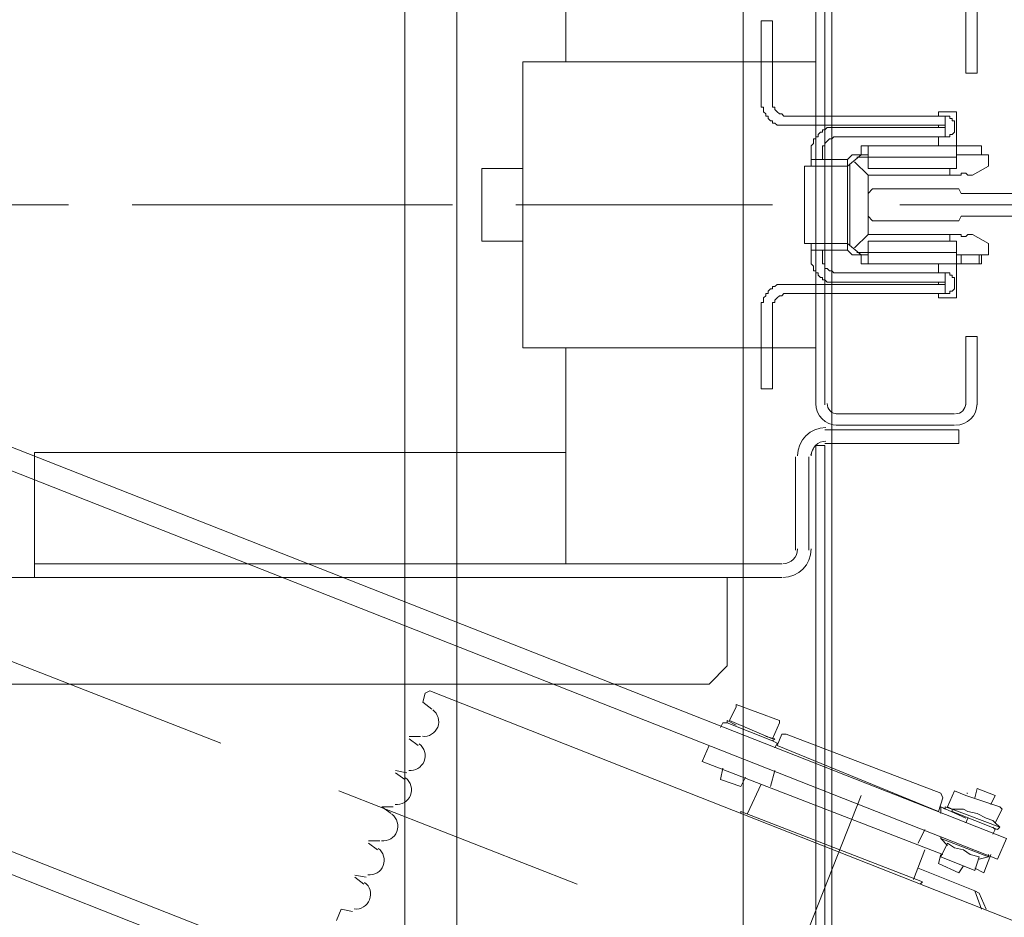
# Model space of a CAD drawing. Header units: millimetres. Extents: x 204754 to 499005, y -178579 to -103222.
# Tile 40 of 178: x 220390 to 220667, y -125554 to -125301. Entities that reach past the tile are written whole.
import ezdxf

# ---------------------------------------------------------------- set-up
doc = ezdxf.new("R2010")
doc.units = ezdxf.units.MM
doc.header["$MEASUREMENT"] = 0
doc.layers.get('0').update_dxf_attribs({"color": 252, "lineweight": 5})
doc.layers.add('Nowe_820-G Rysunki Obrazki_Nr_pióra__161', color=252, linetype='Continuous', lineweight=5)

# ---------------------------------------------------------------- blocks, each defined once
blk = doc.blocks.new('podkład 20251118')
at = {"layer": 'Nowe_820-G Rysunki Obrazki_Nr_pióra__161', "color": 252, "linetype": 'Continuous', "lineweight": 5}
for p, q in [((220593.41, -125953.04), (220593.41, -124553.1)), ((220618.35, -125953.04), (220618.35, -124553.1)), ((220498.12, -125928.1), (220498.12, -124578.04)), ((220498.12, -125928.1), (220498.12, -124578.04)), ((220512.83, -124578.04), (220512.83, -125928.1)), ((220512.83, -124578.04), (220512.83, -125928.1)), ((220512.83, -125928.1), (220512.83, -124578.04)), ((220512.83, -124578.04), (220512.83, -125928.1)), ((220512.83, -124578.04), (220512.83, -125928.1)), ((220512.83, -125928.1), (220512.83, -124578.04)), ((220667.6, -125531.58), (219495.33, -125070.48)), ((219493.41, -125076.23), (220665.04, -125537.34)), ((219456.96, -125168.97), (220628.59, -125630.07)), ((219454.4, -125174.72), (220626.67, -125635.83)), ((220543.53, -125312.86), (220543.53, -125252.11)), ((220613.88, -125409.43), (220613.88, -125296.87)), ((220616.43, -125409.43), (220616.43, -125296.87)), ((220656.09, -125316.06), (220656.09, -125296.87)), ((220659.28, -125296.87), (220659.28, -125316.06)), ((220598.53, -125301.35), (220601.73, -125301.35)), ((220598.53, -125301.35), (220598.53, -125324.37)), ((220601.73, -125301.35), (220601.73, -125324.37)), ((220531.38, -125312.86), (220613.88, -125312.86)), ((220531.38, -125393.44), (220531.38, -125312.86)), ((220656.09, -125316.06), (220659.28, -125316.06)), ((220598.53, -125325.01), (220598.53, -125324.37)), ((220598.53, -125325.65), (220598.53, -125325.01)), ((220601.73, -125325.01), (220601.73, -125324.37)), ((220601.73, -125325.65), (220601.73, -125325.01)), ((220599.17, -125325.65), (220598.53, -125325.65)), ((220599.17, -125326.29), (220599.17, -125325.65)), ((220599.17, -125326.93), (220599.17, -125326.29)), ((220599.81, -125327.57), (220599.17, -125326.93)), ((220599.81, -125328.21), (220599.81, -125327.57)), ((220600.45, -125328.21), (220599.81, -125328.21)), ((220600.45, -125328.85), (220600.45, -125328.21)), ((220602.37, -125325.65), (220601.73, -125325.65)), ((220602.37, -125326.29), (220602.37, -125325.65)), ((220603, -125326.93), (220602.37, -125326.29)), ((220603.64, -125327.57), (220603, -125326.93)), ((220604.28, -125327.57), (220603.64, -125327.57)), ((220604.92, -125328.21), (220604.28, -125327.57)), ((220605.56, -125328.21), (220604.92, -125328.21)), ((220605.56, -125328.21), (220650.33, -125328.21)), ((220648.41, -125326.93), (220653.53, -125326.93)), ((220648.41, -125328.21), (220648.41, -125326.93)), ((220650.33, -125330.77), (220650.33, -125328.21)), ((220650.33, -125328.21), (220651.61, -125328.21)), ((220651.61, -125328.21), (220651.61, -125328.85)), ((220653.53, -125342.92), (220653.53, -125326.93)), ((220601.09, -125329.49), (220600.45, -125328.85)), ((220601.73, -125329.49), (220601.09, -125329.49)), ((220601.73, -125330.13), (220601.73, -125329.49)), ((220602.37, -125330.13), (220601.73, -125330.13)), ((220603, -125330.77), (220602.37, -125330.13)), ((220605.56, -125330.77), (220603, -125330.77)), ((220605.56, -125330.77), (220650.33, -125330.77)), ((220648.41, -125331.41), (220648.41, -125330.77)), ((220650.33, -125330.77), (220650.33, -125331.41)), ((220651.61, -125328.85), (220652.25, -125328.85)), ((220652.25, -125328.85), (220652.25, -125329.49)), ((220652.25, -125329.49), (220652.89, -125329.49)), ((220652.89, -125329.49), (220652.89, -125330.13)), ((220652.89, -125330.13), (220652.89, -125330.77)), ((220652.89, -125330.77), (220652.89, -125331.41)), ((220614.52, -125333.33), (220615.16, -125332.69)), ((220614.52, -125333.97), (220614.52, -125333.33)), ((220615.16, -125332.69), (220615.8, -125332.69)), ((220615.8, -125332.69), (220615.8, -125332.05)), ((220615.8, -125332.05), (220616.43, -125332.05)), ((220616.43, -125332.05), (220617.07, -125331.41)), ((220617.07, -125331.41), (220617.71, -125331.41)), ((220617.71, -125331.41), (220618.35, -125331.41)), ((220618.35, -125331.41), (220618.99, -125331.41)), ((220618.99, -125331.41), (220619.63, -125331.41)), ((220650.33, -125331.41), (220619.63, -125331.41)), ((220650.33, -125331.41), (220650.33, -125333.97)), ((220652.25, -125333.33), (220651.61, -125333.33)), ((220651.61, -125333.33), (220651.61, -125333.97)), ((220652.89, -125332.69), (220652.25, -125333.33)), ((220652.89, -125331.41), (220652.89, -125332.05)), ((220652.89, -125332.05), (220652.89, -125332.69)), ((220612.6, -125336.53), (220613.24, -125335.89)), ((220612.6, -125338.44), (220612.6, -125336.53)), ((220613.24, -125335.89), (220613.24, -125334.61)), ((220613.24, -125334.61), (220613.88, -125334.61)), ((220613.88, -125334.61), (220613.88, -125333.97)), ((220613.88, -125333.97), (220614.52, -125333.97)), ((220615.8, -125338.44), (220615.8, -125336.53)), ((220615.8, -125336.53), (220616.43, -125336.53)), ((220616.43, -125335.89), (220617.07, -125335.25)), ((220616.43, -125336.53), (220616.43, -125335.89)), ((220617.07, -125335.25), (220617.71, -125334.61)), ((220617.71, -125334.61), (220618.35, -125334.61)), ((220618.35, -125334.61), (220618.99, -125333.97)), ((220618.99, -125333.97), (220619.63, -125333.97)), ((220650.33, -125333.97), (220619.63, -125333.97)), ((220628.59, -125336.53), (220626.67, -125336.53)), ((220626.67, -125339.08), (220626.67, -125336.53)), ((220653.53, -125336.53), (220628.59, -125336.53)), ((220628.59, -125336.53), (220628.59, -125342.92)), ((220648.41, -125336.53), (220648.41, -125333.97)), ((220650.97, -125333.97), (220650.33, -125333.97)), ((220651.61, -125333.97), (220650.97, -125333.97)), ((220660.56, -125336.53), (220653.53, -125336.53)), ((220660.56, -125339.08), (220660.56, -125336.53)), ((220612.6, -125338.44), (220612.6, -125339.08)), ((220612.6, -125339.08), (220612.6, -125340.36)), ((220615.8, -125338.44), (220615.8, -125339.08)), ((220615.8, -125340.36), (220615.8, -125339.08)), ((220622.83, -125342.28), (220626.67, -125339.08)), ((220623.47, -125339.72), (220624.11, -125339.08)), ((220624.11, -125339.08), (220624.75, -125339.08)), ((220624.75, -125339.08), (220628.59, -125339.08)), ((220653.53, -125339.08), (220662.48, -125339.08)), ((220662.48, -125341.64), (220662.48, -125339.08)), ((220612.6, -125340.36), (220620.27, -125340.36)), ((220612.6, -125340.36), (220612.6, -125342.28)), ((220620.27, -125340.36), (220622.83, -125340.36)), ((220622.83, -125340.36), (220623.47, -125339.72)), ((220622.83, -125341), (220622.83, -125340.36)), ((220622.83, -125365.3), (220622.83, -125341)), ((220623.47, -125364.66), (220623.47, -125341.64)), ((220628.59, -125344.84), (220624.75, -125341)), ((220628.59, -125339.72), (220625.39, -125339.72)), ((220653.53, -125339.72), (220628.59, -125339.72)), ((220662.48, -125341.64), (220662.48, -125342.28)), ((220531.38, -125342.92), (220519.87, -125342.92)), ((220519.87, -125342.92), (220519.87, -125363.39)), ((220622.83, -125342.28), (220610.68, -125342.28)), ((220610.68, -125342.28), (220610.68, -125364.03)), ((220618.35, -125364.03), (220618.35, -125342.28)), ((220628.59, -125342.92), (220653.53, -125342.92)), ((220628.59, -125344.84), (220654.17, -125344.84)), ((220628.59, -125361.47), (220628.59, -125344.84)), ((220651.61, -125342.92), (220651.61, -125344.84)), ((220654.81, -125344.84), (220654.17, -125344.84)), ((220654.81, -125344.2), (220654.81, -125344.84)), ((220654.81, -125344.2), (220656.09, -125344.2)), ((220656.73, -125344.84), (220656.09, -125344.2)), ((220658, -125344.84), (220656.73, -125344.84)), ((220658, -125344.84), (220662.48, -125342.28)), ((220629.87, -125348.68), (220628.59, -125349.96)), ((220628.59, -125349.96), (220628.59, -125356.35)), ((220654.17, -125348.68), (220629.87, -125348.68)), ((220654.81, -125349.96), (220654.17, -125348.68)), ((220679.75, -125349.96), (220654.81, -125349.96)), ((220331.84, -125353.15), (220403.47, -125353.15)), ((220421.38, -125353.15), (220493.64, -125353.15)), ((220439.92, -125353.15), (220511.55, -125353.15)), ((220529.46, -125353.15), (220601.73, -125353.15)), ((220547.37, -125353.15), (220593.41, -125353.15)), ((220637.54, -125353.15), (220709.81, -125353.15)), ((220649.69, -125353.15), (220697.66, -125353.15)), ((220628.59, -125356.35), (220629.87, -125357.63)), ((220629.87, -125357.63), (220654.17, -125357.63)), ((220654.17, -125357.63), (220654.81, -125356.35)), ((220654.81, -125356.35), (220679.75, -125356.35)), ((220624.75, -125365.3), (220628.59, -125361.47)), ((220654.17, -125361.47), (220628.59, -125361.47)), ((220651.61, -125361.47), (220651.61, -125363.39)), ((220654.17, -125361.47), (220654.81, -125361.47)), ((220654.81, -125361.47), (220654.81, -125362.11)), ((220656.09, -125362.11), (220656.73, -125361.47)), ((220656.73, -125361.47), (220658, -125361.47)), ((220662.48, -125364.03), (220658, -125361.47)), ((220519.87, -125363.39), (220531.38, -125363.39)), ((220610.68, -125364.03), (220622.83, -125364.03)), ((220612.6, -125364.03), (220612.6, -125365.94)), ((220626.67, -125367.22), (220622.83, -125364.03)), ((220653.53, -125363.39), (220628.59, -125363.39)), ((220628.59, -125363.39), (220628.59, -125369.78)), ((220653.53, -125363.39), (220653.53, -125379.37)), ((220654.81, -125362.11), (220656.09, -125362.11)), ((220662.48, -125364.03), (220662.48, -125364.66)), ((220612.6, -125365.94), (220620.27, -125365.94)), ((220612.6, -125365.94), (220612.6, -125367.22)), ((220615.8, -125367.22), (220615.8, -125365.94)), ((220622.83, -125365.94), (220620.27, -125365.94)), ((220622.83, -125365.94), (220622.83, -125365.3)), ((220623.47, -125366.58), (220622.83, -125365.94)), ((220624.11, -125367.22), (220623.47, -125366.58)), ((220625.39, -125366.58), (220628.59, -125366.58)), ((220628.59, -125366.58), (220653.53, -125366.58)), ((220662.48, -125367.22), (220662.48, -125364.66)), ((220612.6, -125367.22), (220612.6, -125368.5)), ((220612.6, -125369.14), (220612.6, -125368.5)), ((220612.6, -125369.78), (220612.6, -125369.14)), ((220613.24, -125370.42), (220612.6, -125369.78)), ((220615.8, -125367.22), (220615.8, -125368.5)), ((220615.8, -125369.14), (220615.8, -125368.5)), ((220615.8, -125369.78), (220615.8, -125369.14)), ((220616.43, -125369.78), (220615.8, -125369.78)), ((220616.43, -125370.42), (220616.43, -125369.78)), ((220624.75, -125367.22), (220624.11, -125367.22)), ((220624.75, -125367.22), (220626.67, -125367.22)), ((220626.67, -125369.78), (220626.67, -125367.22)), ((220628.59, -125367.22), (220626.67, -125367.22)), ((220626.67, -125369.78), (220628.59, -125369.78)), ((220628.59, -125369.78), (220653.53, -125369.78)), ((220648.41, -125372.34), (220648.41, -125369.78)), ((220662.48, -125367.22), (220653.53, -125367.22)), ((220653.53, -125369.78), (220660.56, -125369.78)), ((220654.81, -125369.78), (220654.81, -125367.22)), ((220659.92, -125369.78), (220659.92, -125367.22)), ((220660.56, -125369.78), (220660.56, -125367.22)), ((220613.24, -125371.06), (220613.24, -125370.42)), ((220613.24, -125371.7), (220613.24, -125371.06)), ((220613.88, -125371.7), (220613.24, -125371.7)), ((220613.88, -125372.34), (220613.88, -125371.7)), ((220614.52, -125372.34), (220613.88, -125372.34)), ((220614.52, -125372.98), (220614.52, -125372.34)), ((220616.43, -125371.06), (220616.43, -125370.42)), ((220617.07, -125371.06), (220616.43, -125371.06)), ((220617.71, -125371.7), (220617.07, -125371.06)), ((220618.35, -125371.7), (220617.71, -125371.7)), ((220618.99, -125372.34), (220618.35, -125371.7)), ((220619.63, -125372.34), (220618.99, -125372.34)), ((220619.63, -125372.34), (220650.33, -125372.34)), ((220650.33, -125374.9), (220650.33, -125372.34)), ((220650.33, -125372.34), (220651.61, -125372.34)), ((220651.61, -125372.34), (220651.61, -125372.98)), ((220615.16, -125373.62), (220614.52, -125372.98)), ((220615.8, -125373.62), (220615.16, -125373.62)), ((220615.8, -125374.26), (220615.8, -125373.62)), ((220616.43, -125374.26), (220615.8, -125374.26)), ((220617.07, -125374.9), (220616.43, -125374.26)), ((220619.63, -125374.9), (220617.07, -125374.9)), ((220619.63, -125374.9), (220650.33, -125374.9)), ((220648.41, -125375.54), (220648.41, -125374.9)), ((220650.33, -125374.9), (220650.33, -125375.54)), ((220651.61, -125372.98), (220652.25, -125372.98)), ((220652.25, -125372.98), (220652.25, -125373.62)), ((220652.25, -125373.62), (220652.89, -125373.62)), ((220652.89, -125373.62), (220652.89, -125374.26)), ((220652.89, -125374.26), (220652.89, -125374.9)), ((220652.89, -125374.9), (220652.89, -125375.54)), ((220599.81, -125378.73), (220599.81, -125378.1)), ((220599.81, -125378.1), (220600.45, -125378.1)), ((220600.45, -125377.46), (220601.09, -125376.82)), ((220600.45, -125378.1), (220600.45, -125377.46)), ((220601.09, -125376.82), (220601.73, -125376.82)), ((220601.73, -125376.82), (220601.73, -125376.18)), ((220601.73, -125376.18), (220602.37, -125376.18)), ((220602.37, -125376.18), (220603, -125375.54)), ((220603, -125375.54), (220603.64, -125375.54)), ((220603.64, -125375.54), (220604.28, -125375.54)), ((220604.28, -125375.54), (220604.92, -125375.54)), ((220604.28, -125378.73), (220604.92, -125378.1)), ((220604.92, -125375.54), (220605.56, -125375.54)), ((220604.92, -125378.1), (220605.56, -125378.1)), ((220650.33, -125375.54), (220605.56, -125375.54)), ((220650.33, -125378.1), (220605.56, -125378.1)), ((220648.41, -125379.37), (220648.41, -125378.1)), ((220650.33, -125375.54), (220650.33, -125378.1)), ((220650.97, -125378.1), (220650.33, -125378.1)), ((220651.61, -125378.1), (220650.97, -125378.1)), ((220652.25, -125377.46), (220651.61, -125377.46)), ((220651.61, -125377.46), (220651.61, -125378.1)), ((220652.89, -125376.82), (220652.25, -125377.46)), ((220652.89, -125375.54), (220652.89, -125376.18)), ((220652.89, -125376.18), (220652.89, -125376.82)), ((220598.53, -125382.57), (220598.53, -125380.65)), ((220598.53, -125380.65), (220599.17, -125380.65)), ((220599.17, -125379.37), (220599.81, -125378.73)), ((220599.17, -125380.65), (220599.17, -125379.37)), ((220601.73, -125382.57), (220601.73, -125380.65)), ((220601.73, -125380.65), (220602.37, -125380.65)), ((220602.37, -125380.01), (220603, -125379.37)), ((220602.37, -125380.65), (220602.37, -125380.01)), ((220603, -125379.37), (220603.64, -125378.73)), ((220603.64, -125378.73), (220604.28, -125378.73)), ((220653.53, -125379.37), (220648.41, -125379.37)), ((220598.53, -125382.57), (220598.53, -125404.96)), ((220601.73, -125382.57), (220601.73, -125404.96)), ((220656.09, -125409.43), (220656.09, -125390.25)), ((220656.09, -125390.25), (220659.28, -125390.25)), ((220659.28, -125390.25), (220659.28, -125409.43)), ((220531.38, -125393.44), (220613.88, -125393.44)), ((220543.53, -125454.2), (220543.53, -125393.44)), ((220598.53, -125404.96), (220601.73, -125404.96)), ((220652.89, -125411.99), (220619.63, -125411.99)), ((220616.43, -125416.47), (220654.17, -125416.47)), ((220652.89, -125415.19), (220619.63, -125415.19)), ((220654.17, -125416.47), (220654.17, -125420.3)), ((220613.88, -125420.94), (220613.88, -125924.26)), ((220613.88, -125420.94), (220616.43, -125420.94)), ((220616.43, -125420.3), (220654.17, -125420.3)), ((220616.43, -125420.94), (220616.43, -125924.26)), ((220543.53, -125422.86), (220393.88, -125422.86)), ((220393.88, -125458.04), (220393.88, -125422.86)), ((220608.12, -125450.36), (220608.12, -125424.14)), ((220611.96, -125450.36), (220611.96, -125424.14)), ((220393.88, -125454.2), (220604.28, -125454.2)), ((219482.54, -125458.04), (220604.28, -125458.04)), ((220588.93, -125482.98), (220588.93, -125458.04)), ((220379.17, -125478.5), (220446.32, -125504.72)), ((220583.82, -125488.1), (220588.93, -125482.98)), ((219503, -125488.1), (220583.82, -125488.1)), ((220503.88, -125490.65), (220503.24, -125493.21)), ((220505.16, -125490.01), (220503.88, -125490.65)), ((220730.91, -125578.91), (220505.16, -125490.01)), ((220503.24, -125493.21), (220505.8, -125495.13)), ((220589.57, -125498.33), (220591.49, -125494.49)), ((220603.64, -125498.33), (220591.49, -125493.85)), ((220591.49, -125494.49), (220591.49, -125493.85)), ((220587.02, -125500.25), (220587.66, -125498.97)), ((220587.66, -125498.97), (220588.93, -125498.97)), ((220588.93, -125498.33), (220591.49, -125499.61)), ((220588.93, -125498.97), (220588.93, -125498.33)), ((220588.93, -125498.97), (220601.73, -125504.08)), ((220601.73, -125503.44), (220589.57, -125498.33)), ((220601.73, -125503.44), (220603.64, -125498.97)), ((220603.64, -125498.97), (220603.64, -125498.33)), ((220502.6, -125502.8), (220499.4, -125502.8)), ((220602.37, -125503.44), (220599.81, -125502.8)), ((220603, -125505.36), (220604.28, -125502.16)), ((220605.56, -125502.16), (220604.28, -125502.16)), ((220649.05, -125518.79), (220605.56, -125502.16)), ((220499.4, -125503.44), (220501.96, -125505.36)), ((220581.9, -125509.84), (220583.82, -125505.36)), ((220601.73, -125504.08), (220602.37, -125503.44)), ((220603, -125504.72), (220601.73, -125504.08)), ((220602.37, -125506), (220603, -125504.72)), ((220648.41, -125523.91), (220603, -125505.36)), ((220581.9, -125509.84), (220649.69, -125536.06)), ((220498.76, -125513.04), (220495.56, -125512.4)), ((220495.56, -125513.04), (220498.12, -125514.96)), ((220587.02, -125514.96), (220587.66, -125511.76)), ((220602.37, -125512.4), (220601.09, -125516.87)), ((220587.02, -125514.96), (220592.77, -125516.87)), ((220592.77, -125516.87), (220594.05, -125514.32)), ((220598.53, -125516.23), (220594.69, -125524.55)), ((220479.57, -125518.15), (220546.73, -125544.37)), ((220588.3, -125616.64), (220626.67, -125519.43)), ((220649.05, -125518.79), (220649.69, -125520.07)), ((220650.97, -125522.63), (220652.89, -125518.15)), ((220656.09, -125519.43), (220652.89, -125518.15)), ((220665.68, -125522.63), (220656.09, -125519.43)), ((220659.28, -125517.51), (220658.64, -125520.07)), ((220664.4, -125519.43), (220659.28, -125517.51)), ((220664.4, -125519.43), (220663.12, -125521.99)), ((220648.41, -125523.91), (220649.69, -125520.07)), ((220491.73, -125522.63), (220494.28, -125524.55)), ((220494.92, -125522.63), (220491.73, -125522.63)), ((220643.93, -125543.73), (220592.77, -125523.91)), ((220592.77, -125524.55), (220592.77, -125523.91)), ((220649.05, -125522.63), (220656.09, -125525.83)), ((220649.05, -125522.63), (220650.33, -125523.27)), ((220649.05, -125524.55), (220649.05, -125522.63)), ((220650.33, -125522.63), (220652.25, -125523.27)), ((220650.33, -125523.27), (220650.33, -125522.63)), ((220652.25, -125523.27), (220650.97, -125522.63)), ((220652.25, -125523.27), (220665.68, -125528.39)), ((220654.17, -125523.27), (220652.25, -125523.27)), ((220652.25, -125523.27), (220652.25, -125523.91)), ((220652.25, -125523.91), (220665.04, -125529.03)), ((220654.17, -125523.27), (220655.45, -125523.27)), ((220655.45, -125523.27), (220656.73, -125523.91)), ((220656.73, -125523.91), (220659.28, -125524.55)), ((220659.28, -125524.55), (220661.84, -125525.83)), ((220666.32, -125523.27), (220664.4, -125527.11)), ((220666.32, -125523.27), (220665.68, -125522.63)), ((220656.73, -125525.83), (220656.09, -125527.11)), ((220661.84, -125525.83), (220663.76, -125526.47)), ((220663.76, -125526.47), (220664.4, -125527.11)), ((220664.4, -125527.11), (220665.68, -125528.39)), ((220644.57, -125529.03), (220642.66, -125532.86)), ((220664.4, -125529.03), (220663.76, -125528.39)), ((220663.76, -125530.3), (220664.4, -125529.03)), ((220665.68, -125528.39), (220665.04, -125529.03)), ((220491.09, -125532.22), (220487.89, -125532.22)), ((220487.89, -125532.86), (220490.45, -125534.78)), ((220649.05, -125530.94), (220649.05, -125531.58)), ((220662.48, -125536.7), (220649.05, -125531.58)), ((220649.05, -125531.58), (220650.97, -125533.5)), ((220650.97, -125532.86), (220649.05, -125536.7)), ((220652.89, -125534.14), (220650.97, -125532.86)), ((220665.04, -125537.34), (220667.6, -125531.58)), ((220644.57, -125534.78), (220641.38, -125543.1)), ((220648.41, -125538.62), (220649.05, -125536.06)), ((220655.45, -125534.78), (220652.89, -125534.14)), ((220657.37, -125536.06), (220655.45, -125534.78)), ((220659.92, -125536.7), (220657.37, -125536.06)), ((220661.2, -125541.18), (220663.12, -125536.06)), ((220662.48, -125536.06), (220662.48, -125536.7)), ((220648.41, -125538.62), (220654.17, -125541.18)), ((220649.05, -125536.7), (220658.64, -125540.54)), ((220659.92, -125536.7), (220658.64, -125540.54)), ((220662.48, -125536.7), (220659.92, -125537.34)), ((220487.25, -125542.46), (220484.05, -125541.82)), ((220658.64, -125546.29), (220642.66, -125539.9)), ((220654.17, -125541.18), (220655.45, -125539.26)), ((220661.2, -125541.18), (220658.64, -125539.9)), ((220484.05, -125542.46), (220486.61, -125544.37)), ((220643.3, -125544.37), (220643.93, -125543.73)), ((220659.92, -125546.93), (220658.64, -125546.29)), ((220658.64, -125546.29), (220660.56, -125551.41)), ((220661.84, -125551.41), (220659.92, -125546.93)), ((220480.21, -125551.41), (220478.93, -125554.61)), ((220483.41, -125552.05), (220480.21, -125551.41))]:
    blk.add_line(p, q, dxfattribs=at)
for centre, radius, start, end in [((220619.95, -125409.11), 6.08, 180, 270), ((220619.95, -125409.11), 2.88, 180, 270), ((220653.21, -125409.11), 6.08, 270, 360), ((220653.21, -125409.11), 2.88, 270, 0), ((220616.75, -125423.82), 7.99, 90, 180), ((220616.75, -125423.82), 4.16, 90, 180), ((220623.7, -125426.98), 11.73, 153.6278, 162.8296), ((220604.6, -125450.04), 7.99, 270, 0), ((220604.6, -125450.04), 4.16, 270, 0), ((220503.55, -125498.65), 4.16, 338.547, 53.4764), ((220503.56, -125498.64), 4.16, 263.5543, 338.4353), ((220499.72, -125508.24), 4.16, 338.547, 53.4764), ((220499.72, -125508.24), 4.16, 263.4788, 338.5108), ((220495.87, -125517.84), 4.17, 338.5953, 53.4281), ((220495.89, -125517.84), 4.16, 263.4788, 338.5108), ((220655.01, -125522.42), 3.91, 66.1932, 69.7343), ((220492.04, -125528.07), 4.16, 338.547, 53.4764), ((220492.05, -125528.07), 4.16, 263.4788, 338.5108), ((220488.2, -125537.66), 4.16, 338.547, 53.4764), ((220488.21, -125537.65), 4.16, 263.5543, 338.4353), ((220484.37, -125547.25), 4.16, 338.547, 53.4764), ((220484.37, -125547.25), 4.16, 263.5543, 338.4353)]:
    blk.add_arc(centre, radius, start, end, dxfattribs=at)

msp = doc.modelspace()

# ---------------------------------------------------------------- block references
msp.add_blockref('podkład 20251118', (0, 0))

doc.saveas('drawing.dxf')
